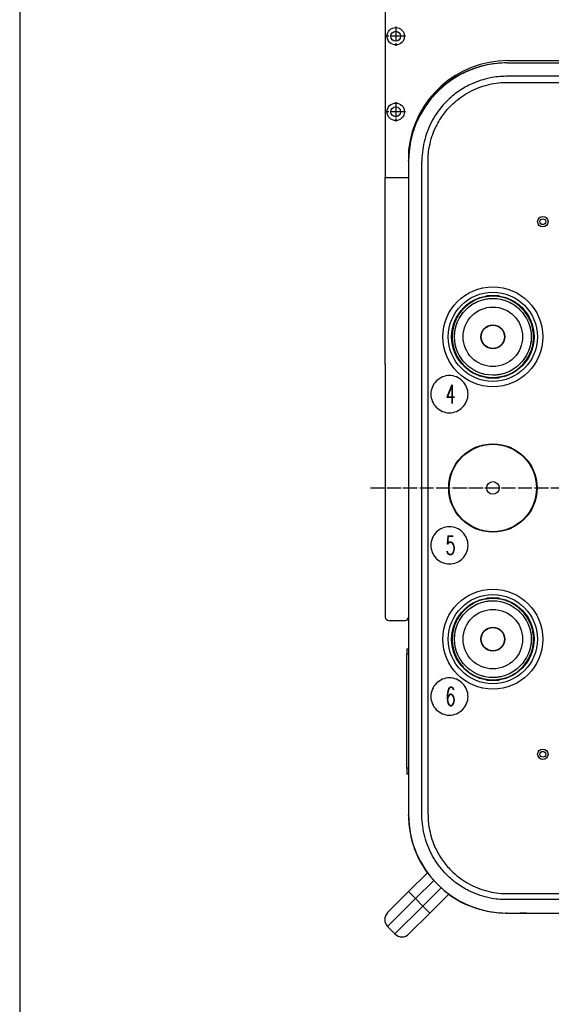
# Model space of a CAD drawing. Extents: x -1763 to 4575, y -3429 to 1051.
# Tile 174 of 193: x 600 to 1057, y -544 to 303. Entities that reach past the tile are written whole.
import ezdxf

# ---------------------------------------------------------------- set-up
doc = ezdxf.new("R2010")
doc.units = 0
doc.linetypes.add('DASHED', pattern=[15, 7, -8])
doc.linetypes.add('DOT_CENTER', pattern=[14, 12, -1, 0, -1])
doc.layers.get('0').update_dxf_attribs({"linetype": 'CONTINUOUS'})
doc.layers.add('1', color=7, linetype='CONTINUOUS')
doc.layers.add('KONTUR', color=7, linetype='CONTINUOUS')
doc.styles.add('CONVERTER_2', font='txt.shx', dxfattribs={"width": 0.63})

# ---------------------------------------------------------------- blocks, each defined once
blk = doc.blocks.new('TEXT__453', base_point=(-2000, -2800))
at = {"layer": '1', "color": 7, "linetype": 'CONTINUOUS'}
blk.add_line((600, 800), (600, -2170), dxfattribs=at)
blk = doc.blocks.new('MANIPULATOR_TOPVIEW__646', base_point=(-707.79, 3670.62))
at = {"layer": '1', "color": 7, "linetype": 'CONTINUOUS'}
for p, q in [((914.5, 419.5), (914.5, 167)), ((1685.5, 403.5), (1601.45, 403.5)), ((1019.77, 267.5), (1125.27, 267.5)), ((1474.73, 267.5), (1580.23, 267.5)), ((1665.5, -214), (1665.5, 190.85)), ((914.5, 167), (934.5, 167)), ((1665.5, 167), (1685.5, 167)), ((917.5, -214), (931.5, -214)), ((1665.5, -214), (1682.5, -214))]:
    blk.add_line(p, q, dxfattribs=at)
at = {"layer": '1', "color": 1, "linetype": 'DOT_CENTER'}
for p, q in [((923.5, 361.75), (923.5, 345.25)), ((1676.5, 345.25), (1676.5, 361.75)), ((931.75, 353.5), (915.25, 353.5)), ((1684.75, 353.5), (1668.25, 353.5)), ((923.5, 296.75), (923.5, 280.25)), ((1676.5, 280.25), (1676.5, 296.75)), ((931.75, 288.5), (915.25, 288.5)), ((1684.75, 288.5), (1668.25, 288.5)), ((923.5, 231.75), (923.5, 215.25)), ((1676.5, 215.25), (1676.5, 231.75)), ((931.75, 223.5), (915.25, 223.5)), ((1684.75, 223.5), (1668.25, 223.5))]:
    blk.add_line(p, q, dxfattribs=at)
at = {"layer": '1', "color": 7, "linetype": 'CONTINUOUS'}
for centre, radius in [((923.5, 353.5), 7.5), ((923.5, 353.5), 4.2), ((1676.5, 353.5), 7.5), ((1676.5, 353.5), 4.2), ((923.5, 288.5), 7.5), ((923.5, 288.5), 4.2), ((1676.5, 288.5), 7.5), ((1676.5, 288.5), 4.2), ((923.5, 223.5), 7.5), ((1676.5, 223.5), 7.5), ((923.5, 223.5), 4.2), ((1676.5, 223.5), 4.2)]:
    blk.add_circle(centre, radius, dxfattribs=at)
for centre, radius, start, end in [((1682.5, 420.5), 3, 0, 90), ((1019.77, 181.75), 85.75, 90, 173.9096), ((1580.23, 181.75), 85.75, 6.0904, 90), ((917.5, -211), 3, 180, -90), ((931.5, -211), 3, -90, 0), ((1682.5, -211), 3, -90, 0)]:
    blk.add_arc(centre, radius, start, end, dxfattribs=at)
at = {"layer": 'KONTUR', "color": 7, "linetype": 'CONTINUOUS'}
for p, q in [((918.5, 423.5), (1261.89, 423.5)), ((1682.5, 423.5), (1341.75, 423.5)), ((1685.5, -9.33), (1685.5, 420.5)), ((1261.42, 403.5), (914.5, 403.5)), ((1601.45, 403.5), (1346.86, 403.5)), ((934.5, 190.85), (934.5, 135.75)), ((914.5, 6.1), (914.5, 167)), ((934.5, 135.75), (934.5, -211)), ((914.5, 6.1), (914.5, -211)), ((1685.5, -211), (1685.5, -9.33))]:
    blk.add_line(p, q, dxfattribs=at)
blk.add_arc((918.5, 419.5), 4, 90, 180, dxfattribs=at)
blk = doc.blocks.new('TH_TV__647', base_point=(1686.02, 294))
at = {"color": 3, "linetype": 'DASHED'}
for p, q in [((1019, 265.5), (1117, 265.5)), ((934.5, 181), (934.5, -381)), ((1004, -5), (1004, -4.87)), ((1010, -4.87), (1010, -5.21)), ((1010, -5.21), (1010, -5.31)), ((1004, -265), (1004, -264.87)), ((1010, -264.87), (1010, -265.21)), ((1010, -265.21), (1010, -265.31)), ((1019, -465.5), (1123, -465.5)), ((1019, -465.5), (1030.5, -465.5)), ((1036, -465.5), (1054.25, -465.5)), ((1054.25, -465.5), (1054.75, -465.5)), ((1054.25, -465.5), (1054.75, -465.5)), ((1054.75, -465.5), (1056.25, -465.5)), ((1054.75, -465.5), (1056.25, -465.5)), ((1056.25, -465.5), (1059, -465.5)), ((1056.25, -465.5), (1059, -465.5))]:
    blk.add_line(p, q, dxfattribs=at)
at = {"color": 3, "linetype": 'CONTINUOUS'}
for p, q in [((1019, 265.5), (1117, 265.5)), ((1118.62, 254.02), (1018.93, 254.02)), ((1019.09, 248.77), (1117.57, 248.77)), ((956.98, 238.7), (957.13, 238.55)), ((961.37, 242.8), (961.22, 242.94)), ((963.6, 244.8), (963.45, 244.95)), ((954.97, 236.46), (955.12, 236.31)), ((934.5, 181.14), (934.5, 181.5)), ((934.5, 181), (934.5, -381)), ((945.98, -381.07), (945.98, 181.07)), ((951.23, -380.91), (951.23, 180.91)), ((1001, 64.92), (1001, 64.79)), ((1001, 64.79), (1001, 64.79)), ((1004, 65.21), (1004, 65.31)), ((1004, 65.21), (1004, 64.87)), ((1010, 65.31), (1010, 65.21)), ((1010, 64.87), (1010, 65.21)), ((1013, 64.92), (1013, 64.79)), ((1013, 64.79), (1013, 64.79)), ((972.21, 36), (972.08, 36)), ((972.21, 36), (972.21, 36)), ((1041.79, 36), (1041.79, 36)), ((1041.79, 36), (1041.92, 36)), ((971.69, 33), (971.79, 33)), ((971.79, 27), (971.69, 27)), ((972.13, 33), (971.79, 33)), ((971.79, 27), (972.13, 27)), ((1042.21, 33), (1041.87, 33)), ((1041.87, 27), (1042.21, 27)), ((1042.21, 33), (1042.31, 33)), ((1042.31, 27), (1042.21, 27)), ((972.08, 24), (972.21, 24)), ((972.21, 24), (972.21, 24)), ((1041.79, 24), (1041.92, 24)), ((1041.79, 24), (1041.79, 24)), ((1001, -4.79), (1001, -4.92)), ((1001, -4.79), (1001, -4.79)), ((1004, -5), (1004, -4.87)), ((1004, -5), (1004, -5.21)), ((1004, -5.31), (1004, -5.21)), ((1010, -4.87), (1010, -5.21)), ((1010, -5.21), (1010, -5.31)), ((1013, -4.92), (1013, -4.79)), ((1013, -4.79), (1013, -4.79)), ((1004, -194.79), (1004, -194.69)), ((1010, -194.69), (1010, -194.79)), ((1001, -195.08), (1001, -195.21)), ((1001, -195.21), (1001, -195.21)), ((1004, -194.79), (1004, -195.13)), ((1010, -195.13), (1010, -194.79)), ((1013, -195.08), (1013, -195.21)), ((1013, -195.21), (1013, -195.21)), ((971.69, -227), (971.79, -227)), ((972.13, -227), (971.79, -227)), ((972.21, -224), (972.08, -224)), ((972.21, -224), (972.21, -224)), ((1041.79, -224), (1041.79, -224)), ((1041.79, -224), (1041.92, -224)), ((1042.21, -227), (1041.87, -227)), ((1042.21, -227), (1042.31, -227)), ((971.79, -233), (971.69, -233)), ((971.79, -233), (972.13, -233)), ((972.08, -236), (972.21, -236)), ((972.21, -236), (972.21, -236)), ((1041.79, -236), (1041.92, -236)), ((1041.79, -236), (1041.79, -236)), ((1041.87, -233), (1042.21, -233)), ((1042.31, -233), (1042.21, -233)), ((933, -238.25), (934.5, -238.25)), ((933, -238.25), (933, -243)), ((934.5, -243), (933, -243)), ((933, -341), (933, -243)), ((1001, -264.79), (1001, -264.92)), ((1001, -264.79), (1001, -264.79)), ((1004, -265), (1004, -264.87)), ((1004, -265), (1004, -265.21)), ((1004, -265.31), (1004, -265.21)), ((1010, -264.87), (1010, -265.21)), ((1010, -265.21), (1010, -265.31)), ((1013, -264.92), (1013, -264.79)), ((1013, -264.79), (1013, -264.79)), ((933, -341), (933, -345.75)), ((934.5, -341), (933, -341)), ((933, -345.75), (934.5, -345.75)), ((934.5, -381.5), (934.5, -381.14)), ((934.5, -447.11), (950.76, -430.85)), ((950.76, -430.85), (950.79, -430.88)), ((940.51, -453.12), (956.15, -437.48)), ((916.47, -465.15), (934.5, -447.11)), ((940.51, -453.12), (934.5, -447.11)), ((946.88, -459.49), (962.52, -443.85)), ((940.51, -453.12), (916.47, -477.17)), ((940.51, -453.12), (946.88, -459.49)), ((952.89, -465.5), (969.15, -449.24)), ((969.12, -449.21), (969.15, -449.24)), ((1118.62, -454.02), (1018.93, -454.02)), ((1019.09, -448.77), (1117.57, -448.77)), ((946.88, -459.49), (922.83, -483.53)), ((952.89, -465.5), (934.85, -483.53)), ((952.89, -465.5), (946.88, -459.49)), ((1019, -465.5), (1018.5, -465.5)), ((1019, -465.5), (1030.5, -465.5)), ((1019, -465.5), (1123, -465.5)), ((1036, -465.5), (1030.5, -465.5)), ((1036, -465.5), (1054.25, -465.5)), ((1054.25, -465.5), (1054.75, -465.5)), ((1054.75, -465.5), (1056.25, -465.5)), ((1056.25, -465.5), (1059, -465.5)), ((916.47, -477.17), (922.83, -483.53))]:
    blk.add_line(p, q, dxfattribs=at)
for centre, radius in [((1050, 129), 4.5), ((1050, 129), 2.5), ((1007, 30), 43), ((1007, 30), 38.3), ((1007, 30), 35.46), ((1007, 30), 33), ((1007, 30), 25.59), ((1007, 30), 10.25), ((1007, 30), 10), ((1007, -100), 38), ((1007, -100), 37.57), ((1007, -100), 5.45), ((1007, -230), 43), ((1007, -230), 38.3), ((1007, -230), 35.46), ((1007, -230), 33), ((1007, -230), 25.59), ((1007, -230), 10.25), ((1007, -230), 10), ((1050, -329), 4.5), ((1050, -329), 2.5)]:
    blk.add_circle(centre, radius, dxfattribs=at)
at = {"color": 3, "linetype": 'DASHED'}
for centre in [(1007, 30), (1007, -230)]:
    blk.add_circle(centre, 33, dxfattribs=at)
for centre, radius, start, end in [((1019, 181), 84.5, 90, -180), ((1007, 30), 35, 39.9171, 140.0829), ((1007, 30), 35, 140.0829, 149.9171), ((1007, 30), 35, 30.0829, 39.9171), ((1007, 30), 35, 149.9171, -149.9171), ((1007, 30), 35, 0, 30.0829), ((1007, 30), 35, -30.0829, 0), ((1007, 30), 35, -149.9171, -140.0829), ((1007, 30), 35, -39.9171, -30.0829), ((1007, 30), 35, -140.0829, -113.89551), ((1007, 30), 35, -66.10449, -39.9171), ((1007, 30), 35, -113.89551, -66.10449), ((1007, -230), 35, 39.9171, 140.0829), ((1007, -230), 35, 140.0829, 149.9171), ((1007, -230), 35, 30.0829, 39.9171), ((1007, -230), 35, 149.9171, -149.9171), ((1007, -230), 35, 0, 30.0829), ((1007, -230), 35, -30.0829, 0), ((1007, -230), 35, -149.9171, -140.0829), ((1007, -230), 35, -140.0829, -113.89551), ((1007, -230), 35, -66.10449, -39.9171), ((1007, -230), 35, -39.9171, -30.0829), ((1007, -230), 35, -113.89551, -66.10449), ((1019, -381), 84.5, 180, -90)]:
    blk.add_arc(centre, radius, start, end, dxfattribs=at)
at = {"color": 3, "linetype": 'CONTINUOUS'}
for centre, radius, start, end in [((1019, 181), 84.5, 90, -180), ((1018.5, 181.5), 84, 90, 130.94321), ((1018.5, 181.5), 84, 137.08589, 139.1353), ((1018.5, 181.5), 84, 132.99247, 137.08589), ((1018.5, 181.5), 84, 130.94321, 132.99247), ((1018.5, 181.5), 84, 139.1353, -180), ((1007, 30), 35.3, 99.78519, 170.21481), ((1007, 30), 35.3, 99.78518, 170.21482), ((1007, 30), 35, 39.9171, 140.0829), ((1007, 30), 35.44, 94.85643, 99.7482), ((1007, 30), 35.34, 85.13035, 94.86965), ((1007, 30), 35.44, 80.2518, 85.14357), ((1007, 30), 35.3, 9.78519, 80.21481), ((1007, 30), 35.3, 9.78518, 80.21482), ((1007, 30), 35, 140.0829, 149.9171), ((1007, 30), 35, 30.0829, 39.9171), ((1007, 30), 35, 149.9171, -149.9171), ((1007, 30), 35, 0, 30.0829), ((1007, 30), 35.44, 170.2518, 175.14357), ((1007, 30), 35.44, 4.85643, 9.7482), ((1007, 30), 35.34, 175.13035, -175.13035), ((1007, 30), 35.44, -175.14357, -170.2518), ((1007, 30), 35, -30.0829, 0), ((1007, 30), 35.44, -9.7482, -4.85643), ((1007, 30), 35.34, -4.86965, 4.86965), ((1007, 30), 35.3, -170.21482, -99.78518), ((1007, 30), 35.3, -170.21481, -99.78519), ((1007, 30), 35.3, -80.21482, -9.78518), ((1007, 30), 35.3, -80.21481, -9.78519), ((1007, 30), 35, -149.9171, -140.0829), ((1007, 30), 35, -39.9171, -30.0829), ((1007, 30), 35, -140.0829, -113.89551), ((1007, 30), 35, -66.10449, -39.9171), ((1007, 30), 35, -113.89551, -66.10449), ((1007, 30), 35.44, -99.7482, -94.85643), ((1007, 30), 35.34, -94.86965, -85.13035), ((1007, 30), 35.44, -85.14357, -80.2518), ((1007, -230), 35.44, 94.85643, 99.7482), ((1007, -230), 35.34, 85.13035, 94.86965), ((1007, -230), 35.44, 80.2518, 85.14357), ((1007, -230), 35.3, 99.78519, 170.21481), ((1007, -230), 35.3, 99.78518, 170.21482), ((1007, -230), 35, 39.9171, 140.0829), ((1007, -230), 35.3, 9.78519, 80.21481), ((1007, -230), 35.3, 9.78518, 80.21482), ((1007, -230), 35, 140.0829, 149.9171), ((1007, -230), 35, 30.0829, 39.9171), ((1007, -230), 35, 149.9171, -149.9171), ((1007, -230), 35, 0, 30.0829), ((1007, -230), 35.34, 175.13035, -175.13035), ((1007, -230), 35.44, 170.2518, 175.14357), ((1007, -230), 35.44, 4.85643, 9.7482), ((1007, -230), 35.34, -4.86965, 4.86965), ((1007, -230), 35.44, -175.14357, -170.2518), ((1007, -230), 35.3, -170.21482, -99.78518), ((1007, -230), 35.3, -170.21481, -99.78519), ((1007, -230), 35.3, -80.21482, -9.78518), ((1007, -230), 35.3, -80.21481, -9.78519), ((1007, -230), 35, -30.0829, 0), ((1007, -230), 35.44, -9.7482, -4.85643), ((1007, -230), 35, -149.9171, -140.0829), ((1007, -230), 35, -140.0829, -113.89551), ((1007, -230), 35, -66.10449, -39.9171), ((1007, -230), 35, -39.9171, -30.0829), ((1007, -230), 35, -113.89551, -66.10449), ((1007, -230), 35.44, -99.7482, -94.85643), ((1007, -230), 35.34, -94.86965, -85.13035), ((1007, -230), 35.44, -85.14357, -80.2518), ((1019, -381), 84.5, 180, -90), ((1018.5, -381.5), 84, -180, -143.90299), ((1018.5, -381.5), 84, -126.09701, -90), ((922.48, -471.16), 8.5, 135, -135), ((1019, -381), 84.5, -91.09297, -90), ((928.84, -477.52), 8.5, -135, -45)]:
    blk.add_arc(centre, radius, start, end, dxfattribs=at)
for points, knots in [([(1018.93, 254.02), (1018.8, 254.02), (1018.67, 254.02), (1013.95, 253.99), (1009.36, 253.54), (998.93, 251.48), (993.19, 249.59), (983.96, 245.23), (980.34, 243.12), (973.51, 238.31), (970.3, 235.61), (967.35, 232.65), (963.09, 228.39), (959.37, 223.62), (953.19, 213.27), (950.76, 207.74), (947.31, 196.19), (946.31, 190.22), (946.01, 183.29), (945.99, 182.37), (945.98, 181.33), (945.98, 181.2), (945.98, 181.07)], [0, 0, 0, 0, 0.39209, 0.39209, 14.472717, 14.472717, 32.906377, 32.906377, 45.694838, 45.694838, 58.483305, 58.483305, 58.483305, 76.916048, 76.916048, 95.348773, 95.348773, 113.781519, 113.781519, 116.587061, 116.587061, 116.979036, 116.979036, 116.979036, 116.979036]), ([(951.23, 180.91), (951.23, 181.28), (951.24, 181.65), (951.31, 186.04), (951.73, 190.05), (953.59, 199.51), (955.35, 204.85), (959.41, 213.43), (961.38, 216.8), (965.85, 223.16), (968.36, 226.14), (971.11, 228.89), (975.07, 232.85), (979.51, 236.31), (989.14, 242.05), (994.29, 244.32), (1005.03, 247.53), (1010.58, 248.46), (1016.78, 248.73), (1017.38, 248.75), (1018.35, 248.76), (1018.72, 248.77), (1019.09, 248.77)], [0, 0, 0, 0, 1.045657, 1.045657, 12.425175, 12.425175, 28.250636, 28.250636, 39.229588, 39.229588, 50.208524, 50.208524, 50.208524, 66.033092, 66.033092, 81.857709, 81.857709, 97.682469, 97.682469, 99.382292, 99.382292, 100.427425, 100.427425, 100.427425, 100.427425]), ([(951.23, -380.91), (951.23, -381.28), (951.24, -381.65), (951.31, -386.04), (951.73, -390.05), (953.59, -399.51), (955.35, -404.85), (959.41, -413.43), (961.38, -416.8), (965.85, -423.16), (968.36, -426.14), (971.11, -428.89), (975.07, -432.85), (979.51, -436.31), (989.14, -442.05), (994.29, -444.32), (1005.03, -447.53), (1010.58, -448.46), (1016.78, -448.73), (1017.38, -448.75), (1018.35, -448.76), (1018.72, -448.77), (1019.09, -448.77)], [0, 0, 0, 0, 1.045657, 1.045657, 12.425175, 12.425175, 28.250636, 28.250636, 39.229588, 39.229588, 50.208524, 50.208524, 50.208524, 66.033092, 66.033092, 81.857709, 81.857709, 97.682469, 97.682469, 99.382292, 99.382292, 100.427425, 100.427425, 100.427425, 100.427425]), ([(1018.93, -454.02), (1018.8, -454.02), (1018.67, -454.02), (1013.95, -453.99), (1009.36, -453.54), (998.93, -451.48), (993.19, -449.59), (983.96, -445.23), (980.34, -443.12), (973.51, -438.31), (970.3, -435.61), (967.35, -432.65), (963.09, -428.39), (959.37, -423.62), (953.19, -413.27), (950.76, -407.74), (947.31, -396.19), (946.31, -390.22), (946.01, -383.29), (945.99, -382.37), (945.98, -381.33), (945.98, -381.2), (945.98, -381.07)], [0, 0, 0, 0, 0.39209, 0.39209, 14.472717, 14.472717, 32.906377, 32.906377, 45.694838, 45.694838, 58.483305, 58.483305, 58.483305, 76.916048, 76.916048, 95.348773, 95.348773, 113.781519, 113.781519, 116.587061, 116.587061, 116.979036, 116.979036, 116.979036, 116.979036])]:
    blk.add_open_spline(points, degree=3, knots=knots, dxfattribs=at)
blk = doc.blocks.new('TEXT__648', base_point=(832.32, 320))
at = {"layer": '1', "color": 1}
for points in [[(969.68, -35.32), (969.68, -35.32, 0.414214), (985.68, -19.32), (985.68, -19.32, 0.414214), (969.68, -3.32), (969.68, -3.32, 0.414214), (953.68, -19.32), (953.68, -19.32, 0.414214)], [(969.68, -165.32), (969.68, -165.32, 0.414214), (985.68, -149.32), (985.68, -149.32, 0.414214), (969.68, -133.32), (969.68, -133.32, 0.414214), (953.68, -149.32), (953.68, -149.32, 0.414214)], [(969.68, -295.32), (969.68, -295.32, 0.414214), (985.68, -279.32), (985.68, -279.32, 0.414214), (969.68, -263.32), (969.68, -263.32, 0.414214), (953.68, -279.32), (953.68, -279.32, 0.414214)]]:
    blk.add_lwpolyline(points, format="xyb", close=True, dxfattribs=at)
at = {"layer": '1', "color": 1, "style": 'CONVERTER_2', "width": 0.63}
for s, p in [('4', (966.32, -27.32)), ('5', (966.32, -157.32)), ('6', (966.32, -287.32))]:
    blk.add_text(s, height=16, dxfattribs=at).set_placement(p)
blk = doc.blocks.new('TH_B__649', base_point=(1031.73, -372.51))
at = {"layer": '1', "color": 1, "linetype": 'DOT_CENTER'}
blk.add_line((901.75, -100), (1698.64, -100), dxfattribs=at)
at = {"layer": '1'}
for name, p in [('TEXT__648', (832.32, 320)), ('MANIPULATOR_TOPVIEW__646', (-707.79, 3670.62)), ('TH_TV__647', (1686.02, 294))]:
    blk.add_blockref(name, p, dxfattribs=at)
blk = doc.blocks.new('GEOMETRY__650', base_point=(11147.76, 2238.74))
blk.add_blockref('TH_B__649', (1031.73, -372.51))
blk = doc.blocks.new('D-E6978-60041-1S11B__651', base_point=(11371.2, 2424.87))
at = {"layer": '1'}
blk.add_blockref('GEOMETRY__650', (11147.76, 2238.74), dxfattribs=at)

msp = doc.modelspace()

# ---------------------------------------------------------------- block references
msp.add_blockref('D-E6978-60041-1S11B__651', (11371.2, 2424.87))
at = {"layer": '1'}
msp.add_blockref('TEXT__453', (-2000, -2800), dxfattribs=at)

doc.saveas('drawing.dxf')
